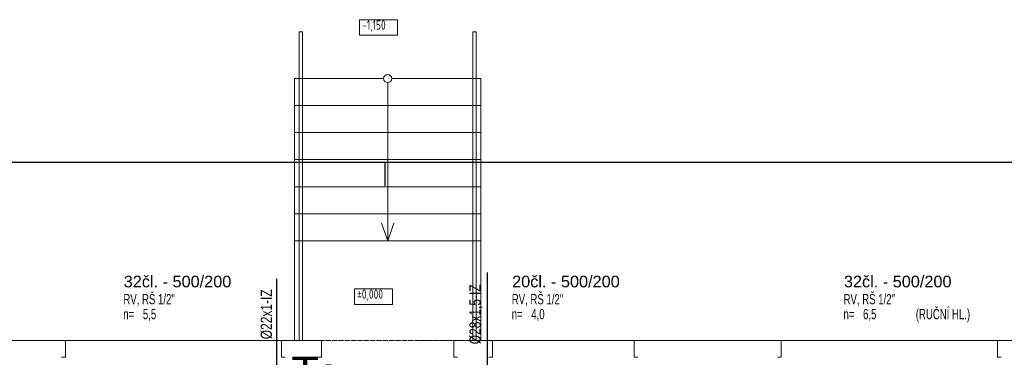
# Model space of a CAD drawing. Header units: millimetres. Extents: x 2424458 to 5109721, y -2781114 to -1335434.
# Tile 53 of 59: x 2563246 to 2573815, y -1350352 to -1346731. Entities that reach past the tile are written whole.
import ezdxf
from ezdxf.enums import TextEntityAlignment as Align

# ---------------------------------------------------------------- set-up
doc = ezdxf.new("R2010")
doc.units = ezdxf.units.MM
doc.header["$LTSCALE"] = 20
doc.header["$MEASUREMENT"] = 0
doc.linetypes.add('Cerchovana 2 tecky', pattern=[0.33, 0.15, -0.06, 0, -0.06, 0, -0.06])
for name, color, linetype in [('KOTY', 2, 'Continuous'), ('OKNA + IZOLANT', 7, 'Continuous'), ('slepák', 8, 'Continuous')]:
    doc.layers.add(name, color=color, linetype=linetype)
doc.layers.add('Rámečky', color=7, linetype='Continuous', lineweight=25)
doc.layers.add('TZB TEXT', color=3, linetype='Continuous', lineweight=18)
doc.styles.add('ARIEL', font='ARIAL.TTF')
doc.styles.add('ISOCP', font='ISOCP___.TTF')
doc.styles.add('ROMAN', font='ic-romans.shx')
doc.styles.add('ROMANS', font='ic-romans.shx', dxfattribs={"width": 0.8})
doc.styles.get("Standard").update_dxf_attribs({"font": 'ic-romans.shx', "width": 0.8})
doc.dimstyles.new('M50', dxfattribs={"dimtxt": 100, "dimasz": 60, "dimexe": 50, "dimexo": 150, "dimgap": 100, "dimtad": 1, "dimdec": 0, "dimzin": 0, "dimdsep": 46, "dimtxsty": 'Standard', "dimblk1": 'OBLIQUE', "dimblk2": 'OBLIQUE', "dimsah": 1, "dimcen": 0.09, "dimdle": 50, "dimclrd": 256, "dimclre": 256, "dimclrt": 256, "dimadec": 0, "dimazin": 0, "dimtfac": 1, "dimtdec": 0, "dimtofl": 0, "dimtmove": 1, "dimatfit": 3, "dimldrblk": 'OBLIQUE', "dimfxl": 1, "dimarcsym": 0})

# ---------------------------------------------------------------- blocks, each defined once
blk = doc.blocks.new('KOMPLEXNÍ OBJEKT_8')
at = {"layer": 'OKNA + IZOLANT', "color": 138, "linetype": 'Continuous', "lineweight": 13, "true_color": 0x005050, "transparency": 33554687}
for p, q in [((-2.168, -47.157), (-2.168, -46.977)), ((-2.208, -47.157), (-2.168, -47.157))]:
    blk.add_line(p, q, dxfattribs=at)
blk = doc.blocks.new('KOMPLEXNÍ OBJEKT_9')
at = {"layer": 'OKNA + IZOLANT', "color": 138, "linetype": 'Continuous', "lineweight": 13, "true_color": 0x005050, "transparency": 33554687}
for p, q in [((0.152, -47.157), (0.152, -46.977)), ((0.192, -47.157), (0.152, -47.157))]:
    blk.add_line(p, q, dxfattribs=at)
blk = doc.blocks.new('KOMPLEXNÍ OBJEKT_10')
at = {"layer": 'OKNA + IZOLANT', "color": 138, "linetype": 'Continuous', "lineweight": 13, "true_color": 0x005050, "transparency": 33554687}
for p, q in [((5.517, -47.157), (5.517, -46.977)), ((5.477, -47.157), (5.517, -47.157))]:
    blk.add_line(p, q, dxfattribs=at)
blk = doc.blocks.new('KOMPLEXNÍ OBJEKT_11')
at = {"layer": 'OKNA + IZOLANT', "color": 138, "linetype": 'Continuous', "lineweight": 13, "true_color": 0x005050, "transparency": 33554687}
for p, q in [((7.837, -47.157), (7.837, -46.977)), ((7.877, -47.157), (7.837, -47.157))]:
    blk.add_line(p, q, dxfattribs=at)
blk = doc.blocks.new('KOMPLEXNÍ OBJEKT_14')
at = {"layer": 'OKNA + IZOLANT', "color": 138, "linetype": 'Continuous', "lineweight": 13, "true_color": 0x005050, "transparency": 33554687}
for p, q in [((2.417, -47.157), (2.417, -46.977)), ((2.377, -47.157), (2.417, -47.157))]:
    blk.add_line(p, q, dxfattribs=at)
blk = doc.blocks.new('KOMPLEXNÍ OBJEKT_61')
at = {"layer": 'OKNA + IZOLANT', "color": 138, "linetype": 'Continuous', "lineweight": 13, "true_color": 0x005050, "transparency": 33554687}
for p, q in [((2.002, -47.157), (2.002, -46.977)), ((2.042, -47.157), (2.002, -47.157))]:
    blk.add_line(p, q, dxfattribs=at)
blk = doc.blocks.new('KOMPLEXNÍ OBJEKT_62')
at = {"layer": 'OKNA + IZOLANT', "color": 138, "linetype": 'Continuous', "lineweight": 13, "true_color": 0x005050, "transparency": 33554687}
for p, q in [((0.582, -47.157), (0.582, -46.977)), ((0.542, -47.157), (0.582, -47.157))]:
    blk.add_line(p, q, dxfattribs=at)
blk = doc.blocks.new('KOMPLEXNÍ OBJEKT_63')
at = {"layer": 'OKNA + IZOLANT', "color": 138, "linetype": 'Continuous', "lineweight": 13, "true_color": 0x005050, "transparency": 33554687}
for p, q in [((3.937, -47.157), (3.937, -46.977)), ((3.977, -47.157), (3.937, -47.157))]:
    blk.add_line(p, q, dxfattribs=at)
blk = doc.blocks.new('*U726', base_point=(52500, 0))
at = {"layer": 'Rámečky', "linetype": 'Continuous'}
for p, q in [((52500, 14850), (0, 14850)), ((21000, 14850), (21000, 14600))]:
    blk.add_line(p, q, dxfattribs=at)
blk = doc.blocks.new('_OBLIQUE')
at = {"color": 0, "linetype": 'ByBlock'}
blk.add_line((-0.5, -0.5), (0.5, 0.5), dxfattribs=at)
blk = doc.blocks.new('*D821')
at = {"layer": 'Defpoints', "color": 0}
for p in [(2566001, -1350537), (2565999, -1350617), (2566005, -1350617)]:
    blk.add_point(p, dxfattribs=at)
at = {"layer": 'KOTY', "linetype": 'Continuous', "lineweight": -2}
for p, q in [((2566005, -1350537), (2566005, -1349512)), ((2566005, -1350487), (2566005, -1350667)), ((2566051, -1350537), (2566055, -1350537)), ((2566049, -1350617), (2566055, -1350617))]:
    blk.add_line(p, q, dxfattribs=at)
at = {"layer": 'KOTY', "lineweight": -2, "xscale": 75, "yscale": 75, "zscale": 75}
for p, rotation in [((2566005, -1350537), 270), ((2566005, -1350617), 90)]:
    blk.add_blockref('_OBLIQUE', p, dxfattribs=dict(at, rotation=rotation))
at = {"layer": 'KOTY', "lineweight": -3, "insert": (2565895, -1349891), "char_height": 120, "attachment_point": 5, "rotation": 90, "style": 'ROMANS'}
blk.add_mtext('%%c22x1-IZ', dxfattribs=at)
blk = doc.blocks.new('*D822')
at = {"layer": 'Defpoints', "color": 0}
for p in [(2568263, -1350537), (2568261, -1350617), (2568266, -1350617)]:
    blk.add_point(p, dxfattribs=at)
at = {"layer": 'KOTY', "linetype": 'Continuous', "lineweight": -2}
for p, q in [((2568266, -1350537), (2568266, -1349444)), ((2568266, -1350487), (2568266, -1350667)), ((2568313, -1350537), (2568316, -1350537)), ((2568311, -1350617), (2568316, -1350617))]:
    blk.add_line(p, q, dxfattribs=at)
at = {"layer": 'KOTY', "lineweight": -2, "xscale": 75, "yscale": 75, "zscale": 75}
for p, rotation in [((2568266, -1350537), 270), ((2568266, -1350617), 90)]:
    blk.add_blockref('_OBLIQUE', p, dxfattribs=dict(at, rotation=rotation))
at = {"layer": 'KOTY', "lineweight": -3, "insert": (2568145, -1349891), "char_height": 120, "attachment_point": 5, "rotation": 90, "style": 'ROMANS'}
blk.add_mtext('%%c28x1,5-IZ', dxfattribs=at)

msp = doc.modelspace()

# ---------------------------------------------------------------- linework, layer by layer
at = {"layer": 'slepák', "linetype": 'Continuous', "lineweight": 13, "transparency": 33554687}
for p, q in [((2566245.7, -1346862.1), (2566280.7, -1346862.1)), ((2566245.7, -1346862.1), (2566245.7, -1350172.1)), ((2566280.7, -1346862.1), (2566280.7, -1350172.1)), ((2568110.7, -1346862.1), (2568145.7, -1346862.1)), ((2568110.7, -1346862.1), (2568110.7, -1350172.1)), ((2568145.7, -1346862.1), (2568145.7, -1350172.1)), ((2566195.7, -1347362.1), (2567152.6, -1347362.1)), ((2566195.7, -1347362.1), (2566195.7, -1349102.1)), ((2567238.9, -1347362.1), (2568195.7, -1347362.1)), ((2568195.7, -1347362.1), (2568195.7, -1349102.1)), ((2567195.7, -1347405.3), (2567195.7, -1349102.1)), ((2566195.7, -1347652.1), (2568195.7, -1347652.1)), ((2566195.7, -1347942.1), (2568195.7, -1347942.1)), ((2566195.7, -1348232.1), (2568195.7, -1348232.1)), ((2566195.7, -1348522.1), (2568195.7, -1348522.1)), ((2566195.7, -1348812.1), (2568195.7, -1348812.1)), ((2567195.7, -1349102.1), (2567129.8, -1348913.4)), ((2567195.7, -1349102.1), (2567261.7, -1348913.4)), ((2566195.7, -1349102.1), (2568195.7, -1349102.1)), ((2566195.7, -1349102.1), (2566195.7, -1350172.1)), ((2568195.7, -1349102.1), (2568195.7, -1350172.1)), ((2562155.7, -1350172.1), (2563735.7, -1350172.1)), ((2566055.7, -1350172.1), (2563735.7, -1350172.1)), ((2566055.7, -1350172.1), (2566485.7, -1350172.1)), ((2567905.7, -1350172.1), (2568320.7, -1350172.1)), ((2568320.7, -1350172.1), (2569840.7, -1350172.1)), ((2569840.7, -1350172.1), (2571420.7, -1350172.1)), ((2573740.7, -1350172.1), (2571420.7, -1350172.1)), ((2573740.7, -1350172.1), (2575320.7, -1350172.1))]:
    msp.add_line(p, q, dxfattribs=at)
at = {"layer": 'slepák', "linetype": 'Cerchovana 2 tecky', "lineweight": 13, "transparency": 33554687}
msp.add_line((2566485.7, -1350172.1), (2567905.7, -1350172.1), dxfattribs=at)
at = {"layer": 'slepák', "linetype": 'Continuous', "lineweight": 13, "transparency": 33554687}
for points in [[(2566892.4, -1346897.8), (2567299.6, -1346897.8), (2567299.6, -1346731.2), (2566892.4, -1346731.2), (2566892.4, -1346897.8)], [(2566839.4, -1349784.4), (2567247, -1349784.4), (2567247, -1349617.7), (2566839.4, -1349617.7), (2566839.4, -1349784.4)]]:
    msp.add_lwpolyline(points, dxfattribs=at)
msp.add_circle((2567195.7, -1347362.1), 43.2, dxfattribs=at)

# ---------------------------------------------------------------- block references
at = {"layer": 'Rámečky'}
msp.add_blockref('*U726', (2598664.3, -1363112.5), dxfattribs=at)
at = {"layer": 'slepák', "linetype": 'Continuous', "lineweight": 13, "transparency": 33554687, "xscale": 1000, "yscale": 1000, "zscale": 1000}
for name in ['KOMPLEXNÍ OBJEKT_8', 'KOMPLEXNÍ OBJEKT_9', 'KOMPLEXNÍ OBJEKT_62', 'KOMPLEXNÍ OBJEKT_61', 'KOMPLEXNÍ OBJEKT_14', 'KOMPLEXNÍ OBJEKT_63', 'KOMPLEXNÍ OBJEKT_10', 'KOMPLEXNÍ OBJEKT_11']:
    msp.add_blockref(name, (2565903.6, -1303195.4), dxfattribs=at)

# ---------------------------------------------------------------- texts
at = {"layer": 'slepák', "linetype": 'Continuous', "lineweight": 13, "transparency": 33554687, "char_height": 100, "attachment_point": 7, "style": 'ISOCP'}
for s, insert, width in [('\\W0.82;\\fISOCP|i0|b1|c0|p0;-1,150', (2566921.3, -1346861.2), 419.469), ('\\W0.82;\\fISOCP|i0|b1|c0|p0;±0,000', (2566868.3, -1349747.7), 419.949)]:
    msp.add_mtext(s, dxfattribs=dict(at, insert=insert, width=width))
at = {"layer": 'TZB TEXT', "style": 'ARIEL'}
for s, p in [('32čl. - 500/200', (2564362.3, -1349639.4)), ('20čl. - 500/200', (2568531.6, -1349639.4)), ('32čl. - 500/200', (2572093.2, -1349639.4))]:
    msp.add_text(s, height=125, dxfattribs=at).set_placement(p, align=Align.BOTTOM_LEFT)
at = {"layer": 'TZB TEXT', "style": 'ROMAN', "width": 0.7}
for s, p in [('RV, RŠ 1/2"', (2564358.7, -1349816.7)), ('RV, RŠ 1/2"', (2568527.9, -1349816.7)), ('RV, RŠ 1/2"', (2572089.6, -1349816.7)), ('(RUČNÍ HL.)', (2572864.5, -1349976.5)), ('n=', (2564357.4, -1349976.5)), ('5,5', (2564567.9, -1349976.5)), ('n=', (2568526.7, -1349976.5)), ('4,0', (2568737.1, -1349976.5)), ('n=', (2572088.4, -1349976.5)), ('6,5', (2572298.8, -1349976.5))]:
    msp.add_text(s, height=110, dxfattribs=at).set_placement(p, align=Align.BOTTOM_LEFT)
at = {"layer": 'TZB TEXT', "insert": (2566161, -1350343.7), "char_height": 350, "width": 565.2, "attachment_point": 1, "style": 'ARIEL'}
msp.add_mtext('{\\fArial|b0|i0|c238|p34;T\\H0.75x;2}', dxfattribs=at)

# ---------------------------------------------------------------- dimensions: what is measured, and where the dimension line sits
at = {"layer": 'KOTY', "linetype": 'Continuous', "lineweight": -3}
for base, p1, p2, text, picture, middle in [((2568266.4, -1350617.3), (2568262.9, -1350537.3), (2568260.7, -1350617.3), '%%c28x1,5-IZ', '*D822', (2568266.4, -1349891.3)), ((2566004.8, -1350617.3), (2566001.3, -1350537.3), (2565999.1, -1350617.3), '%%c22x1-IZ', '*D821', (2566004.8, -1349891.3))]:
    dim = msp.add_linear_dim(base=base, p1=p1, p2=p2, angle=270, text=text, dimstyle='M50', override={"dimscale": 1, "dimtxt": 120, "dimasz": 75, "dimexe": 50, "dimexo": 50, "dimgap": 50, "dimtxsty": 'ROMANS'}, dxfattribs=at)
    dim.commit()
    dim.dimension.update_dxf_attribs({"geometry": picture, "text_midpoint": middle, "dimtype": 160})

doc.saveas('drawing.dxf')
